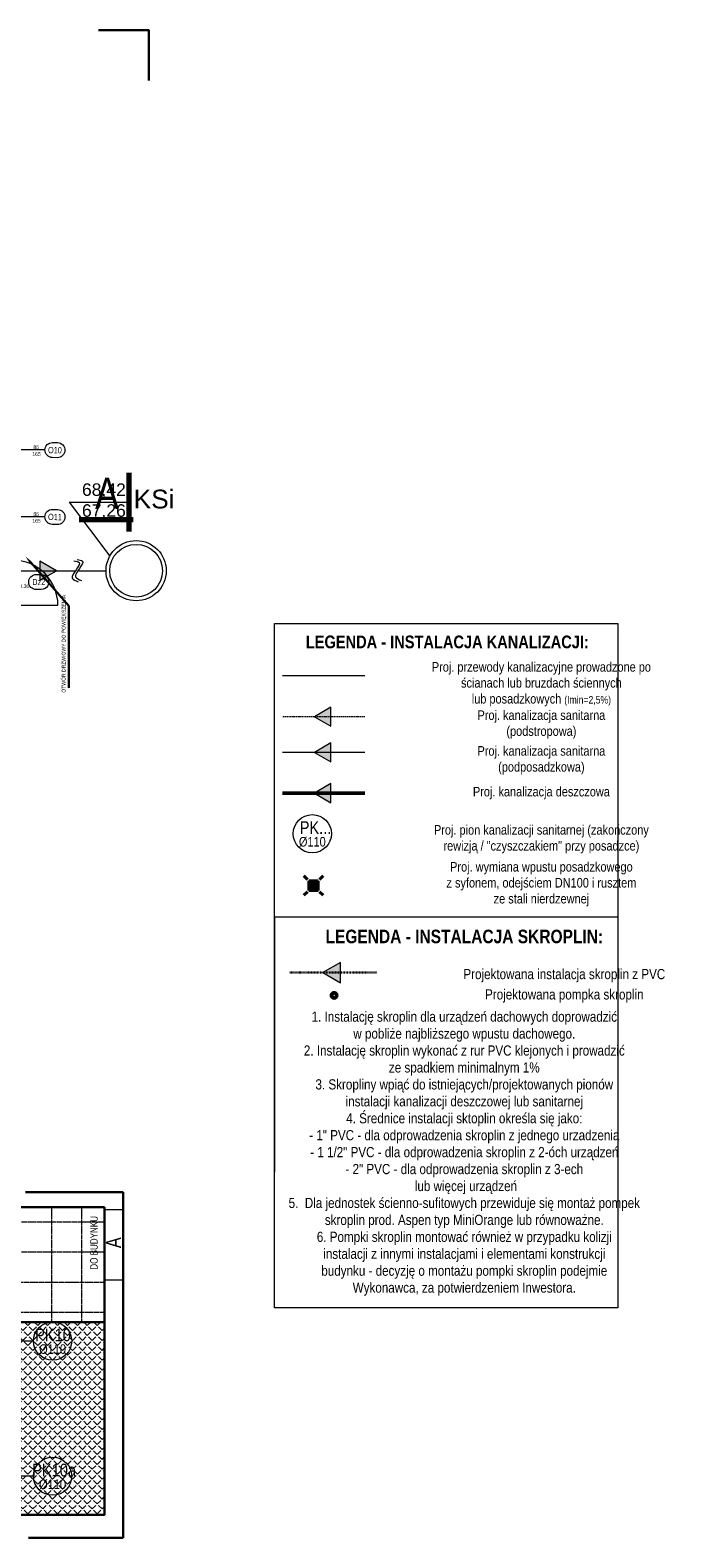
# Model space of a CAD drawing. Header units: millimetres. Extents: x -523 to 1404227, y -783705 to 1038705.
# Tile 109 of 256: x 455436 to 468562, y 123116 to 153169. Entities that reach past the tile are written whole.
import ezdxf
from ezdxf import colors
from ezdxf.entities.mleader import LeaderData, LeaderLine
from ezdxf.enums import TextEntityAlignment as Align
from ezdxf.math import Vec2, Vec3

# ---------------------------------------------------------------- set-up
doc = ezdxf.new("R2010")
doc.units = ezdxf.units.MM
for name, pattern in [('DASHDOT', [1, 0.5, -0.25, 0, -0.25]), ('DASHED', [0.75, 0.5, -0.25]), ('DASHEDX2', [1.5, 1, -0.5]), ('DIVIDEX2', [2.5, 1, -0.5, 0, -0.5, 0, -0.5])]:
    doc.linetypes.add(name, pattern=pattern)
for name, color, linetype, lineweight in [('2. Obrys', 7, 'Continuous', 30), ('BA_KS_ist.', 34, 'Continuous', 13), ('BA_sym', 7, 'Continuous', 18), ('BA_txc', 1, 'Continuous', 18), ('BA_txs', 2, 'Continuous', 18), ('Cienka', 7, 'Continuous', 18), ('M_Ramki do druku', 7, 'Continuous', 18), ('mm_klima_PROJ', 86, 'Continuous', 35), ('MM_KS', 14, 'Continuous', 50), ('MM_KS_OPISY', 7, 'Continuous', 9), ('mm_SKROPLINY', 3, 'DASHDOT', 30), ('mm_sprężone', 7, 'Continuous', 50), ('mm_wentylacja_bloki', 7, 'Continuous', 18), ('PG_PRZERYWANE_ŚREDNIE', 1, 'DASHEDX2', 18), ('PG_WIDOKOWE_CIENKIE', 7, 'Continuous', 18), ('PG_WYPOSAŻENIE', 1, 'Continuous', 18), ('Przekrojowa', 60, 'Continuous', 18)]:
    doc.layers.add(name, color=color, linetype=linetype, lineweight=lineweight)
doc.styles.add('BIKTC', font='bikromsw.shx', dxfattribs={"width": 0.8})
doc.styles.add('BIKTS', font='bikromsw.shx', dxfattribs={"width": 0.85})
doc.styles.add('BIKWYM', font='BIKROMSW.SHX', dxfattribs={"width": 0.8})
doc.styles.get("Standard").update_dxf_attribs({"font": 'arial.ttf'})

# ---------------------------------------------------------------- blocks, each defined once
blk = doc.blocks.new('symdrz')
blk.add_lwpolyline([(-10, -30, -1), (-10, 30), (10, 30, -1), (10, -30)], format="xyb", close=True)
at = {"style": 'BIKTS', "width": 0.8}
blk.add_attdef('SYMDRZ', text='', height=25, dxfattribs=at).set_placement((0, 0), align=Align.MIDDLE)
blk.add_attdef('SZERDRZ', text='', height=25, dxfattribs=at).set_placement((77.1, 8.8), align=Align.CENTER)
blk.add_attdef('WYSDRZ', text='', height=25, dxfattribs=at).set_placement((77.1, -9.5), align=Align.TOP_CENTER)
blk = doc.blocks.new('Znacznik_narozny')
at = {"layer": 'M_Ramki do druku', "lineweight": -2}
blk.add_lwpolyline([(0, -20), (0, 0), (20, 0)], dxfattribs=at)
blk = doc.blocks.new('ksstrz')
at = {"layer": 'mm_sprężone', "linetype": 'DIVIDEX2', "lineweight": 30}
h = blk.add_hatch(color=256, dxfattribs=at)
h.dxf.hatch_style = 1
h.paths.add_polyline_path([(28045.5, -44864.5), (28060.5, -44838.5), (28030.5, -44838.5)])
at = {"layer": 'mm_wentylacja_bloki'}
for p, q in [((28030.5, -44838.5), (28045.5, -44864.5)), ((28060.5, -44838.5), (28030.5, -44838.5)), ((28045.5, -44864.5), (28060.5, -44838.5))]:
    blk.add_line(p, q, dxfattribs=at)
blk = doc.blocks.new('skrop')
at = {"layer": 'mm_SKROPLINY', "color": 0, "linetype": 'ByBlock', "lineweight": 30}
for p, q in [((-807.1, -12100.9), (-799.3, -12096.7)), ((-807.1, -12100.9), (-799.3, -12105.1)), ((-799.3, -12096.7), (-799.3, -12105.1))]:
    blk.add_line(p, q, dxfattribs=at)
blk.add_circle((-802.1, -12100.9), 5, dxfattribs=at)
blk = doc.blocks.new('A$C31e338d0')
at = {"lineweight": 20}
h = blk.add_hatch(dxfattribs=at)
h.set_pattern_fill('ANGLE', color=252, scale=20, angle=45)
h.set_pattern_definition([(45, (-151630.97, 278978.93), (-98.782817, 98.782817), [101.6, -38.1]), (135, (-151630.97, 278978.93), (-98.782817, -98.782817), [101.6, -38.1])])
h.paths.add_polyline_path([(379788, 8544), (379788, 4704), (381528, 4704), (381528, 8544)])
for p, q in [((380339, 25930), (379270, 25930)), ((380339, 24597), (379270, 24597)), ((379698, 22834), (380598, 22834)), ((381528, 8544), (381528, 8404)), ((381528, 8404), (381528, 4704)), ((381528, 4704), (379778, 4704))]:
    blk.add_line(p, q, dxfattribs=at)
for p, q in [((379953, 11134), (381898, 11134)), ((381898, 11134), (381898, 4245)), ((379838, 10834), (381139, 10834)), ((381139, 10834), (381528, 10834)), ((381528, 10834), (381528, 10684)), ((381528, 10684), (381528, 8544)), ((381898, 4245), (380014, 4245))]:
    blk.add_line(p, q)
blk.add_lwpolyline([(379788, 8544), (379788, 4704), (381528, 4704), (381528, 8544)], close=True)
blk.add_arc((379698, 22834), 900, 0, 90, dxfattribs=at)
at = {"layer": 'Cienka'}
for p, q in [((381528, 10789), (381898, 10789)), ((381528, 9389), (381898, 9389))]:
    blk.add_line(p, q, dxfattribs=at)
at = {"layer": 'PG_PRZERYWANE_ŚREDNIE', "color": 9, "lineweight": 15, "ltscale": 15}
for p, q in [((380468, 10834), (380468, 8544)), ((381068, 10834), (381068, 8544)), ((373268, 10544), (381528, 10544)), ((373268, 9944), (381528, 9944)), ((379788, 9344), (381528, 9344)), ((379788, 8744), (381528, 8744))]:
    blk.add_line(p, q, dxfattribs=at)
at = {"layer": 'PG_WIDOKOWE_CIENKIE', "color": 18, "lineweight": 70}
for p, q in [((382020, 24307), (382020, 25472)), ((381020, 24542), (382100, 24542))]:
    blk.add_line(p, q, dxfattribs=at)
at = {"layer": 'BA_sym', "color": 18}
ref = blk.add_blockref('symdrz', (380539, 25926), dxfattribs=dict(at, xscale=5.000000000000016, yscale=5.000000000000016, zscale=5.000000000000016, rotation=178.7952046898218))
ref.add_attrib('Symdrz', 'O10', dxfattribs={"height": 125, "rotation": 358.7952, "style": 'BIKTS', "width": 0.8}).set_placement((380539, 25926), align=Align.MIDDLE_CENTER)
ref.add_attrib('Szerdrz', '165', dxfattribs={"layer": 'BA_txc', "height": 75, "rotation": 358.7952, "style": 'BIKTS', "width": 0.8}).set_placement((380172, 25850), align=Align.MIDDLE_CENTER)
ref.add_attrib('Wysdrz', '85', dxfattribs={"layer": 'BA_txc', "height": 75, "rotation": 358.7952, "style": 'BIKTS', "width": 0.8}).set_placement((380165, 25985), align=Align.MIDDLE_CENTER)
ref = blk.add_blockref('symdrz', (380539, 24593), dxfattribs=dict(at, xscale=5.000000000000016, yscale=5.000000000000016, zscale=5.000000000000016, rotation=178.7952046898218))
ref.add_attrib('Symdrz', 'O11', dxfattribs={"height": 125, "rotation": 358.7952, "style": 'BIKTS', "width": 0.8}).set_placement((380539, 24593), align=Align.MIDDLE_CENTER)
ref.add_attrib('Szerdrz', '165', dxfattribs={"layer": 'BA_txc', "height": 75, "rotation": 358.7952, "style": 'BIKTS', "width": 0.8}).set_placement((380172, 24517), align=Align.MIDDLE_CENTER)
ref.add_attrib('Wysdrz', '85', dxfattribs={"layer": 'BA_txc', "height": 75, "rotation": 358.7952, "style": 'BIKTS', "width": 0.8}).set_placement((380165, 24652), align=Align.MIDDLE_CENTER)
ref = blk.add_blockref('symdrz', (380216, 23297), dxfattribs=dict(at, xscale=5.000000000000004, yscale=5.000000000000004, zscale=5.000000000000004, rotation=2.364552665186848e-06))
ref.add_attrib('Symdrz', 'Dz2', dxfattribs={"height": 125, "rotation": 0, "style": 'BIKTS', "width": 0.8}).set_placement((380216, 23297), align=Align.MIDDLE_CENTER)
ref.add_attrib('Szerdrz', '90', dxfattribs={"layer": 'BA_txc', "height": 75, "rotation": 0, "style": 'BIKTS', "width": 0.8}).set_placement((379625, 23365), align=Align.MIDDLE_CENTER)
ref.add_attrib('Wysdrz', '200+NAŚW.30', dxfattribs={"layer": 'BA_txc', "height": 75, "rotation": 0, "style": 'BIKTS', "width": 0.8}).set_placement((379695, 23215), align=Align.MIDDLE_CENTER)
at = {"layer": 'M_Ramki do druku', "lineweight": -2, "xscale": 50.00000000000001, "yscale": 50.00000000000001, "zscale": 50.00000000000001, "rotation": 270}
blk.add_blockref('Znacznik_narozny', (382407, 34297), dxfattribs=at)
at = {"layer": 'BA_txs', "color": 18, "style": 'BIKTS', "width": 0.85}
blk.add_text('A', height=625, dxfattribs=at).set_placement((381340, 24752))
at = {"layer": 'Cienka', "color": 7, "lineweight": 0, "attachment_point": 5, "rotation": 90, "style": 'BIKWYM'}
for s, insert, char_height in [('\\A1;DO BUDYNKU', (381317, 10125), 150), ('\\A1;A', (381704, 10127), 300)]:
    blk.add_mtext(s, dxfattribs=dict(at, insert=insert, char_height=char_height))
at = {"layer": 'PG_WYPOSAŻENIE', "color": 18, "insert": (380675, 21091), "char_height": 75, "attachment_point": 1, "rotation": 90, "style": 'BIKTC'}
blk.add_mtext_dynamic_manual_height_columns('OTWÓR DRZWIOWY DO POWIĘKSZENIA', width=6506.8, gutter_width=500, heights=[0], dxfattribs=at)
at = {"layer": 'Cienka'}
ml = blk.add_multileader_mtext('Standard', dxfattribs=at)
ml.set_content('', color=256)
ml.set_leader_properties()
ml.build(insert=Vec2(0, 0))
ml.multileader.update_dxf_attribs({"arrow_head_size": 160, "scale": 4})
ctx = ml.context
ctx.base_point, ctx.scale, ctx.char_height, ctx.arrow_head_size, ctx.landing_gap_size, ctx.plane_origin, ctx.plane_x_axis, ctx.plane_y_axis = Vec3(380819, 21025), 4, 160, 160, 80, Vec3(382188, 27263), Vec3(0, 1), Vec3(-1, 0)
ctx.text_align_type = 2
notes = []
notes.append((ctx, [(0, (1, 1, 0), (380819, 22825), (0, -1), 1640, [(1, [(379953, 23804)], 0, [])])]))
ctx.mtext.insert, ctx.mtext.text_direction, ctx.mtext.rotation, ctx.mtext.alignment, ctx.mtext.flow_direction = Vec3(380739, 21105), Vec3(0, 1), 1.570796, 3, 5
for ctx, leaders in notes:
    for number, flags, end, landing, length, lines in leaders:
        leader = LeaderData()
        leader.index, (leader.has_last_leader_line, leader.has_dogleg_vector, leader.attachment_direction) = number, flags
        leader.last_leader_point, leader.dogleg_vector, leader.dogleg_length = Vec3(end), Vec3(landing), length
        for number, points, colour, breaks in lines:
            line = LeaderLine()
            line.index, line.vertices, line.color, line.breaks = number, Vec3.list(points), colors.encode_raw_color(colour), breaks
            leader.lines.append(line)
        ctx.leaders.append(leader)

msp = doc.modelspace()

# ---------------------------------------------------------------- linework, layer by layer
at = {"layer": 'BA_KS_ist.', "color": 30, "linetype": 'Continuous', "ltscale": 25}
msp.add_line((462105.8, 140295.72), (460464.04, 140295.72), dxfattribs=at)
at = {"layer": 'BA_KS_ist.', "linetype": 'DASHED', "ltscale": 50}
msp.add_line((462105.8, 139484.16), (460464.04, 139484.16), dxfattribs=at)
at = {"layer": 'BA_KS_ist.', "linetype": 'Continuous', "ltscale": 25}
msp.add_line((462105.8, 138771.72), (460464.04, 138771.72), dxfattribs=at)
at = {"layer": 'BA_KS_ist.', "color": 34, "lineweight": 40}
for p, q in [((460889.49, 136309.16), (460961.07, 136237.57)), ((460986.47, 136212.17), (461176.97, 136212.17)), ((460986.47, 136021.67), (460986.47, 136212.17)), ((461030.92, 136212.17), (461030.92, 136021.67)), ((461081.72, 136212.17), (461081.72, 136021.67)), ((461132.52, 136212.17), (461132.52, 136021.67)), ((461176.97, 136212.17), (461176.97, 136021.67)), ((461202.37, 136237.57), (461273.96, 136309.16)), ((460889.49, 135924.68), (460961.07, 135996.27)), ((461176.97, 136021.67), (460986.47, 136021.67)), ((461273.96, 135924.68), (461202.37, 135996.27))]:
    msp.add_line(p, q, dxfattribs=at)
at = {"layer": 'BA_KS_ist.', "linetype": 'Continuous', "ltscale": 25}
for points in [[(442609.84, 144268.94), (444485.05, 142393.72), (456338.26, 142393.72)], [(456386.21, 142393.72), (456947.59, 142393.72)]]:
    msp.add_lwpolyline(points, dxfattribs=at)
at = {"layer": 'BA_KS_ist.', "linetype": 'Continuous', "lineweight": 15, "ltscale": 25}
for radius in [600, 525]:
    msp.add_circle((457547.59, 142393.72), radius, dxfattribs=at)
at = {"layer": 'MM_KS'}
msp.add_line((462105.8, 137960.16), (460464.04, 137960.16), dxfattribs=at)
at = {"layer": 'MM_KS_OPISY'}
for p, q in [((456214.3, 143762.3), (457429.22, 143762.3)), ((456214.3, 143762.3), (457023.66, 142686.12)), ((455501.74, 127038.38), (454887.26, 127038.38)), ((455501.74, 124344.81), (454887.26, 124344.81))]:
    msp.add_line(p, q, dxfattribs=at)
for centre in [(461058.17, 137150.54), (455882.74, 127038.38), (455882.74, 127038.38), (455882.74, 124344.81), (455882.74, 124344.81)]:
    msp.add_circle(centre, 381, dxfattribs=at)
for points in [[(456308.26, 142592.41), (456410.44, 142558.37), (456276.09, 142246.33), (456391.51, 142174.47)], [(456374.59, 142618.45), (456476.77, 142584.41), (456342.43, 142272.38), (456457.85, 142200.52)]]:
    msp.add_spline(points, degree=3, dxfattribs=at)
at = {"layer": 'mm_SKROPLINY', "ltscale": 30}
msp.add_line((462340.72, 134382.45), (460595.53, 134382.45), dxfattribs=at)
at = {"layer": 'mm_wentylacja_bloki'}
msp.add_line((460305.34, 135490.01), (460305.34, 130403.66), dxfattribs=at)
for points in [[(460305.34, 141338.36), (467143.46, 141338.36), (467143.46, 127700.28), (460305.34, 127700.28), (460305.34, 135490.01)], [(467143.46, 135490.01), (460305.34, 135490.01), (460305.34, 141338.36)]]:
    msp.add_lwpolyline(points, dxfattribs=at)
at = {"layer": 'Przekrojowa'}
for p, q in [((444485.05, 142393.72), (456338.26, 142393.72)), ((456386.21, 142393.72), (456947.59, 142393.72))]:
    msp.add_line(p, q, dxfattribs=at)

# ---------------------------------------------------------------- block references
at = {"layer": '2. Obrys'}
msp.add_blockref('A$C31e338d0', (75390.84, 118871.37), dxfattribs=at)
at = {"layer": 'mm_klima_PROJ', "lineweight": 30, "xscale": 13.5, "yscale": 13.5, "zscale": 13.5}
msp.add_blockref('skrop', (472321, 297290.7), dxfattribs=at)
at = {"layer": 'mm_sprężone', "color": 2, "linetype": 'DIVIDEX2', "lineweight": 30}
for p, xscale, yscale, zscale, rotation in [((1048979.11, -172769.96), 12.7, 12.7, 12.7, 210.0000000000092), ((1030878.07, 495662.01), 12.7, 12.7, 12.7, 270), ((1030878.07, 494949.57), 12.7, 12.7, 12.7, 270), ((1030878.07, 494138.01), 12.7, 12.7, 12.7, 270), ((1066941.15, 512996.7), 13.5, 13.5, 13.5, 270)]:
    msp.add_blockref('ksstrz', p, dxfattribs=dict(at, xscale=xscale, yscale=yscale, zscale=zscale, rotation=rotation))

# ---------------------------------------------------------------- texts
at = {"layer": 'MM_KS_OPISY', "insert": (456468.09, 144135.15), "char_height": 250, "width": 3159.8643, "attachment_point": 1}
msp.add_mtext('68,42\\P67,26', dxfattribs=at)
at = {"layer": 'MM_KS_OPISY', "attachment_point": 1}
for s, width, insert, char_height in [('KSi', 63.1973, (457498.37, 144009.81), 375), ('{\\fArial Narrow|b0|i0|c238|p34;PK...}', 5.0334, (460806.94, 137400.38), 254), ('{\\fArial Narrow|b0|i0|c238|p34;%%C110}', 5.0334, (460791.57, 137086.46), 190.5), ('{\\fArial Narrow|b0|i0|c238|p34;PK10}', 254, (455534.25, 127288.22), 254), ('{\\fArial Narrow|b0|i0|c238|p34;%%C110}', 5.0334, (455616.14, 126974.3), 190.5), ('{\\fArial Narrow|b0|i0|c238|p34;PK10a}', 254, (455476.75, 124594.65), 254), ('{\\fArial Narrow|b0|i0|c238|p34;%%C110}', 5.0334, (455616.14, 124280.73), 190.5)]:
    msp.add_mtext_dynamic_manual_height_columns(s, width=width, gutter_width=10, heights=[0], dxfattribs=dict(at, insert=insert, char_height=char_height))
at = {"layer": 'mm_wentylacja_bloki', "attachment_point": 2}
for s, insert, char_height, width in [('{\\fArial Narrow|b1|i0|c238|p34;LEGENDA - INSTALACJA KANALIZACJI:}', (463748.86, 141102), 254, 6569.6521), ('{\\fArial Narrow|b0|i0|c238|p34;Proj. przewody kanalizacyjne prowadzone po \\Pścianach lub bruzdach ściennych \\Plub posadzkowych \\H0.7874x;(Imin=2,5%)}', (465623.56, 140571.91), 190.5, 6569.6521), ('{\\fArial Narrow|b0|i0|c238|p34;Proj. kanalizacja sanitarna \\P(podstropowa)}', (465623.56, 139609.71), 190.5, 6569.6521), ('{\\fArial Narrow|b0|i0|c238|p34;Proj. kanalizacja sanitarna \\P(podposadzkowa)}', (465623.56, 138897.28), 190.5, 6569.6521), ('{\\fArial Narrow|b0|i0|c238|p34;Proj. kanalizacja deszczowa}', (465623.56, 138085.71), 190.5, 6569.6521), ('{\\fArial Narrow|b0|i0|c238|p34;Proj. pion kanalizacji sanitarnej (zakończony \\Prewizją / "czyszczakiem" przy posadzce)}', (465623.56, 137323.71), 190.5, 6569.6521), ('{\\fArial Narrow|b0|i0|c238|p34;Proj. wymiana wpustu posadzkowego \\Pz syfonem, odejściem DN100 i rusztem \\Pze stali nierdzewnej}', (465623.56, 136587.11), 190.5, 6569.6521), ('{\\fArial Narrow|b1|i0|c238|p34;LEGENDA - INSTALACJA SKROPLIN:}', (464087.28, 135238.76), 270, 6983.4885), ('{\\fArial Narrow|b0|i0|c238|p34;Projektowana instalacja skroplin z PVC}', (466080.07, 134455.16), 202.5, 6983.4885), ('{\\fArial Narrow|b0|i0|c238|p34;Projektowana pompka skroplin }', (466080.07, 134050.16), 202.5, 6983.4885), ('{\\fArial Narrow|b0|i0|c238|p34;1. Instalację skroplin dla urządzeń dachowych doprowadzić \\Pw pobliże najbliższego wpustu dachowego.\\P2. Instalację skroplin wykonać z rur PVC klejonych i prowadzić \\Pze spadkiem minimalnym 1%\\P3. Skropliny wpiąć do istniejących/projektowanych pionów \\Pinstalacji kanalizacji deszczowej lub sanitarnej\\P4. Średnice instalacji sktoplin określa się jako:\\P- 1" PVC - dla odprowadzenia skroplin z jednego urzadzenia\\P- 1 1/2" PVC - dla odprowadzenia skroplin z 2-óch urządzeń\\P- 2" PVC - dla odprowadzenia skroplin z 3-ech \\P^Ilub więcej urządzeń\\P5.  Dla jednostek ścienno-sufitowych przewiduje się montaż pompek skroplin prod. Aspen typ MiniOrange lub równoważne.\\P6. Pompki skroplin montować również w przypadku kolizji \\Pinstalacji z innymi instalacjami i elementami konstrukcji \\Pbudynku - decyzję o montażu pompki skroplin podejmie Wykonawca, za potwierdzeniem Inwestora.}', (464087.28, 133606.61), 202.5, 6983.4885)]:
    msp.add_mtext(s, dxfattribs=dict(at, insert=insert, char_height=char_height, width=width))

doc.saveas('drawing.dxf')
